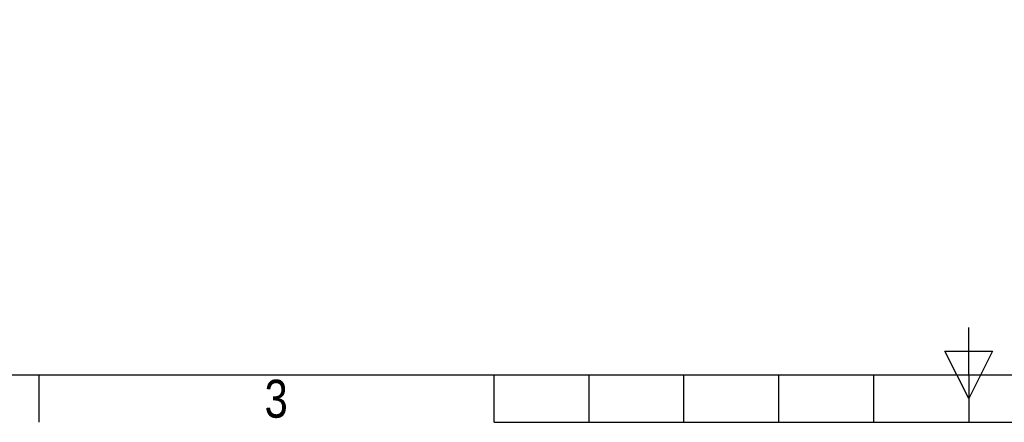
# Model space of a CAD drawing. Header units: millimetres. Extents: x 0 to 420, y 0 to 297.
# Tile 2 of 105: x 107 to 214, y 0 to 44. Entities that reach past the tile are written whole.
import ezdxf
from ezdxf.enums import TextEntityAlignment as Align

# ---------------------------------------------------------------- set-up
doc = ezdxf.new("R2010")
doc.units = ezdxf.units.MM
doc.layers.add('CARTIGLIO', color=140, linetype='Continuous')
doc.styles.add('SLDTEXTSTYLE0', font='TXT', dxfattribs={"width": 0.638298})
doc.styles.add('SLDTEXTSTYLE1', font='TXT', dxfattribs={"width": 0.675})
doc.styles.add('SLDTEXTSTYLE2', font='TXT', dxfattribs={"width": 0.821468})

# ---------------------------------------------------------------- blocks, each defined once
blk = doc.blocks.new('SW_NOTE_0_12')
at = {"layer": 'CARTIGLIO', "color": 0, "insert": (27.34, 2.06), "char_height": 1.6, "attachment_point": 2, "style": 'SLDTEXTSTYLE0'}
blk.add_mtext('VIETATO RIPRODURRE O COMUNICARNE A TERZI IL CONTENUTO.', dxfattribs=at)
blk = doc.blocks.new('SW_NOTE_0_13')
at = {"layer": 'CARTIGLIO', "color": 0, "insert": (28.04, 2.06), "char_height": 1.6, "attachment_point": 2, "style": 'SLDTEXTSTYLE0'}
blk.add_mtext('DISEGNO ESEGUITO CON CAD NON SONO AMMESSE VARIAZIONI', dxfattribs=at)
blk = doc.blocks.new('SW_NOTE_0_29')
at = {"layer": 'CARTIGLIO', "color": 0, "insert": (85.41, 3.22), "char_height": 2.5, "attachment_point": 2, "style": 'SLDTEXTSTYLE0'}
blk.add_mtext("ATTENZIONE: NON INTERPRETARE IL DISEGNO. IN CASO DI QUOTE MANCANTI O POCO CHIARE CONSULTARE L'UFFICIO TECNICO", dxfattribs=at)
blk = doc.blocks.new('Cartiglio ALUSIC particolari STD')
at = {"layer": 'CARTIGLIO', "color": 140}
for name, p in [('SW_NOTE_0_12', (178.06, 224.33)), ('SW_NOTE_0_13', (177.34, 222.18)), ('SW_NOTE_0_29', (189.34, 187.73))]:
    blk.add_blockref(name, p, dxfattribs=at)
for tag, height, style, width, p in [('AUTOATTR1', 3.5, 'SLDTEXTSTYLE0', 0.638298, (284.73, 231.41)), ('AUTOATTR2', 3.5, 'SLDTEXTSTYLE0', 0.638298, (283.56, 225.14)), ('AUTOATTR6', 5, 'SLDTEXTSTYLE1', 0.675, (353.2, 221.01)), ('AUTOATTR11', 3.5, 'SLDTEXTSTYLE0', 0.638298, (284.57, 219.12)), ('AUTOATTR8', 4, 'SLDTEXTSTYLE0', 0.638298, (280.95, 207.72)), ('AUTOATTR9', 4, 'SLDTEXTSTYLE0', 0.638298, (279.83, 198.14)), ('AUTOATTR0', 4, 'SLDTEXTSTYLE0', 0.638298, (310.74, 198.03))]:
    blk.add_attdef(tag, text='', height=height, dxfattribs=dict(at, style=style, width=width)).set_placement(p, align=Align.TOP_CENTER)
for tag in ['AUTOATTR3', 'AUTOATTR4', 'AUTOATTR5', 'AUTOATTR7', 'AUTOATTR10', 'AUTOATTR12', 'AUTOATTR13']:
    blk.add_attdef(tag, (0, 0), '', height=4, dxfattribs=at)

msp = doc.modelspace()

# ---------------------------------------------------------------- linework, layer by layer
at = {"layer": 'CARTIGLIO', "linetype": 'Continuous'}
for p, q in [((210.00376, 5.171), (210.00376, 10.34522)), ((207.41665, 7.75811), (212.59086, 7.75811)), ((210.00376, 2.58389), (207.41665, 7.75811)), ((212.59086, 7.75811), (210.00376, 2.58389)), ((5.18012, 5.171), (414.8274, 5.171)), ((108.66444, -0.00321), (108.66444, 5.171)), ((158.2616, -0.00321), (158.2616, 5.171)), ((168.61003, -0.00321), (168.61003, 5.171)), ((178.95846, -0.00321), (178.95846, 5.171)), ((189.30689, -0.00321), (189.30689, 5.171)), ((199.65532, -0.00321), (199.65532, 5.171)), ((210.00376, 5.171), (210.00376, -0.00321)), ((158.2616, -0.00321), (261.74592, -0.00321))]:
    msp.add_line(p, q, dxfattribs=at)

# ---------------------------------------------------------------- block references
at = {"layer": 'CARTIGLIO'}
msp.add_blockref('Cartiglio ALUSIC particolari STD', (39.50217, -182.54229), dxfattribs=at)

# ---------------------------------------------------------------- texts
at = {"layer": 'CARTIGLIO', "insert": (134.49186, 4.63707), "char_height": 4.13937, "attachment_point": 2, "style": 'SLDTEXTSTYLE2'}
msp.add_mtext('3', dxfattribs=at)

doc.saveas('drawing.dxf')
